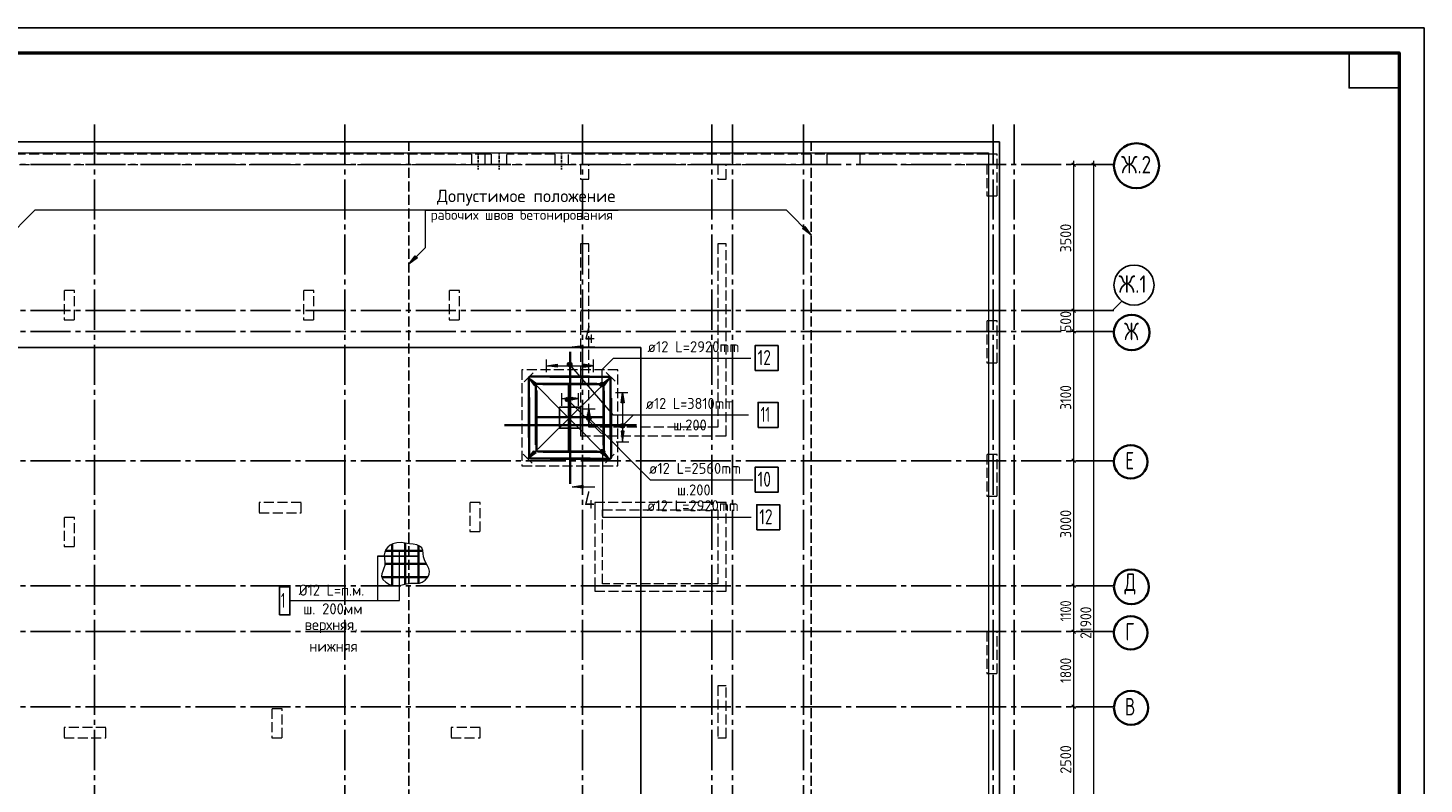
# Model space of a CAD drawing. Header units: millimetres. Extents: x 0 to 50400, y 0 to 35640.
# Tile 9 of 9: x 16915 to 50400, y 17507 to 35640. Entities that reach past the tile are written whole.
import ezdxf

# ---------------------------------------------------------------- set-up
doc = ezdxf.new("R2010")
doc.units = ezdxf.units.MM
for name, pattern in [('______2', [324, 240, -84]), ('______5', [1320, 960, -120, 120, -120]), ('______9', [120, 0, -120])]:
    doc.linetypes.add(name, pattern=pattern)
for name, color, linetype, lineweight in [('Standard', 7, 'Continuous', 25), ('ЖБ Лента фундамента под плитной частью', 52, 'Continuous', 50), ('ЖБ Пилон', 7, 'Continuous', 35), ('ЖБ Плита Фундамента верхний уровень', 7, 'Continuous', 35), ('ЖБ Стена верхний уровень', 7, 'Continuous', 35), ('Общий01', 7, 'Continuous', 13), ('Общий02', 7, 'Continuous', 18), ('Позиционная метка номер позиции', 7, 'Continuous', 13), ('Размерная линия_ общее', 7, 'Continuous', 13)]:
    doc.layers.add(name, color=color, linetype=linetype, lineweight=lineweight)
doc.layers.add('Обрамление Г-обр.', color=7, linetype='Continuous', lineweight=25, true_color=0x5f1e0f)
doc.layers.add('Оси', color=7, linetype='______5', lineweight=13, true_color=0x656565)
doc.styles.add('ISOCPEUR', font='txt')

msp = doc.modelspace()

# ---------------------------------------------------------------- hatches: boundary and pattern name
at = {"layer": 'Общий01', "linetype": 'Continuous', "lineweight": 13, "transparency": 33554687}
for points in [[(30222, 27954), (29970, 27990), (30222, 28026)], [(30222, 24602), (29970, 24638), (30222, 24674)]]:
    msp.add_hatch(color=7, dxfattribs=at).paths.add_polyline_path(points, flags=16)
at = {"layer": 'Общий02', "linetype": 'Continuous', "lineweight": 13, "transparency": 33554687}
for points in [[(29606, 27502), (29354, 27538), (29606, 27574)], [(29076, 27056), (28924, 27260), (29127, 27106)], [(29972, 26716), (29720, 26752), (29972, 26788)], [(31141, 26647), (31177, 26899), (31213, 26647)], [(30331, 26255), (30367, 26507), (30403, 26255)], [(29102, 25449), (28897, 25298), (29052, 25500)]]:
    msp.add_hatch(color=7, dxfattribs=at).paths.add_polyline_path(points, flags=16)
for points in [[(30230, 27502), (30482, 27538), (30230, 27574)], [(30728, 27043), (30883, 27245), (30678, 27095)], [(29870, 26716), (30122, 26752), (29870, 26788)], [(30331, 26366), (30367, 26114), (30403, 26366)], [(31141, 25966), (31177, 25714), (31213, 25966)], [(30664, 25452), (30867, 25298), (30716, 25502)]]:
    msp.add_hatch(color=7, dxfattribs=at).paths.add_polyline_path(points)
at = {"layer": 'Позиционная метка номер позиции', "linetype": 'Continuous', "lineweight": 13, "transparency": 33554687}
for points in [[(35546, 30878), (35699, 30674), (35495, 30827)], [(26255, 30126), (26051, 29973), (26204, 30177)]]:
    msp.add_hatch(color=7, dxfattribs=at).paths.add_polyline_path(points, flags=16)
for points in [[(29897, 27619), (29856, 27584), (29854, 27557)], [(29897, 27619), (29854, 27557), (29924, 27617)], [(29924, 27617), (29854, 27557), (29866, 27531)], [(29856, 27584), (29897, 27619), (29871, 27607)], [(29924, 27617), (29866, 27531), (29948, 27602)], [(29948, 27602), (29866, 27531), (29889, 27516)], [(29948, 27602), (29889, 27516), (29959, 27576)], [(29959, 27576), (29889, 27516), (29916, 27514)], [(29959, 27576), (29916, 27514), (29957, 27549)], [(29957, 27549), (29916, 27514), (29942, 27526)], [(30639, 27117), (30731, 27117), (30712, 27137)], [(30639, 27117), (30712, 27137), (30658, 27137)], [(30658, 27137), (30712, 27137), (30685, 27144)], [(30631, 27090), (30739, 27090), (30731, 27117)], [(30631, 27090), (30731, 27117), (30639, 27117)], [(30639, 27063), (30739, 27090), (30631, 27090)], [(30639, 27063), (30731, 27063), (30739, 27090)], [(30658, 27044), (30731, 27063), (30639, 27063)], [(30658, 27044), (30712, 27044), (30731, 27063)], [(30712, 27044), (30658, 27044), (30685, 27036)], [(29808, 26744), (29846, 26782), (29822, 26769)], [(29846, 26782), (29808, 26744), (29808, 26717)], [(29846, 26782), (29808, 26717), (29874, 26782)], [(29874, 26782), (29808, 26717), (29822, 26692)], [(29874, 26782), (29822, 26692), (29898, 26769)], [(29898, 26769), (29822, 26692), (29846, 26679)], [(29898, 26769), (29846, 26679), (29912, 26744)], [(29912, 26744), (29846, 26679), (29874, 26679)], [(29912, 26744), (29874, 26679), (29912, 26717)], [(29912, 26717), (29874, 26679), (29898, 26692)], [(30315, 26293), (30353, 26332), (30329, 26318)], [(30353, 26332), (30315, 26293), (30315, 26266)], [(30353, 26332), (30315, 26266), (30381, 26332)], [(30381, 26332), (30315, 26266), (30329, 26242)], [(30381, 26332), (30329, 26242), (30405, 26318)], [(30405, 26318), (30329, 26242), (30353, 26228)], [(30405, 26318), (30353, 26228), (30419, 26293)], [(30419, 26293), (30353, 26228), (30381, 26228)], [(30419, 26293), (30381, 26228), (30419, 26266)], [(30419, 26266), (30381, 26228), (30405, 26242)], [(31125, 26112), (31215, 26061), (31139, 26137)], [(31139, 26137), (31229, 26085), (31163, 26151)], [(31139, 26137), (31215, 26061), (31229, 26085)], [(31163, 26151), (31229, 26085), (31229, 26112)], [(31163, 26151), (31229, 26112), (31190, 26151)], [(31190, 26151), (31229, 26112), (31215, 26137)], [(31125, 26085), (31190, 26047), (31125, 26112)], [(31125, 26112), (31190, 26047), (31215, 26061)], [(31163, 26047), (31125, 26085), (31139, 26061)], [(31125, 26085), (31163, 26047), (31190, 26047)], [(30741, 25507), (30649, 25507), (30641, 25480)], [(30741, 25507), (30641, 25480), (30749, 25480)], [(30749, 25480), (30641, 25480), (30649, 25453)], [(30722, 25527), (30668, 25527), (30649, 25507)], [(30722, 25527), (30649, 25507), (30741, 25507)], [(30749, 25480), (30649, 25453), (30741, 25453)], [(30741, 25453), (30649, 25453), (30668, 25434)], [(30668, 25527), (30722, 25527), (30695, 25534)], [(30741, 25453), (30668, 25434), (30722, 25434)], [(30722, 25434), (30668, 25434), (30695, 25426)]]:
    msp.add_hatch(color=7, dxfattribs=at).paths.add_polyline_path(points)

# ---------------------------------------------------------------- linework, layer by layer
at = {"layer": 'Standard', "color": 7, "linetype": 'Continuous', "lineweight": 35, "transparency": 33554687}
for p, q in [((49800, 33120), (49800, 24600)), ((49800, 32640), (49800, 24120))]:
    msp.add_line(p, q, dxfattribs=at)
at = {"layer": 'Standard', "color": 7, "linetype": 'Continuous', "lineweight": 50, "transparency": 33554687}
msp.add_line((49800, 32520), (49800, 27840), dxfattribs=at)
at = {"layer": 'Standard', "color": 7, "linetype": 'Continuous', "lineweight": 25, "transparency": 33554687}
for points in [[(0, 0), (50400, 0), (50400, 35640), (0, 35640), (0, 0)], [(49800, 35040), (49800, 34200), (48600, 34200), (48600, 35040), (49800, 35040)]]:
    msp.add_lwpolyline(points, close=True, dxfattribs=at)
at = {"layer": 'Standard', "color": 7, "linetype": 'Continuous', "lineweight": 50, "transparency": 33554687}
msp.add_lwpolyline([(2400, 35040), (49800, 35040), (49800, 600), (2400, 600), (2400, 35040)], close=True, dxfattribs=at)
at = {"layer": 'Standard', "color": 254, "linetype": 'Continuous', "lineweight": -3, "true_color": 0xc4c4ff, "transparency": 33554687}
msp.add_lwpolyline([(8651, 9948), (31612, 9948), (31612, 27975), (8651, 27975), (8651, 9948)], dxfattribs=at)
at = {"layer": 'ЖБ Лента фундамента под плитной частью', "color": 251, "linetype": '______2', "lineweight": 13, "true_color": 0x656565, "transparency": 33554687}
for p, q in [((31065, 27442), (28765, 27442)), ((28765, 27442), (28765, 25142)), ((31065, 25142), (31065, 27442)), ((29665, 26542), (30165, 26542)), ((29665, 26042), (29665, 26542)), ((30165, 26542), (30165, 26042)), ((30165, 26042), (29665, 26042)), ((28765, 25142), (31065, 25142))]:
    msp.add_line(p, q, dxfattribs=at)
at = {"layer": 'ЖБ Пилон', "color": 253, "linetype": '______2', "lineweight": 13, "true_color": 0xa0a0a0, "transparency": 33554687}
for p, q in [((18035, 29342), (17785, 29342)), ((17785, 29342), (17785, 28642)), ((18035, 28642), (18035, 29342)), ((23775, 29342), (23525, 29342)), ((23525, 29342), (23525, 28642)), ((23775, 28642), (23775, 29342)), ((27265, 29342), (27015, 29342)), ((27015, 29342), (27015, 28642)), ((27265, 28642), (27265, 29342)), ((17785, 28642), (18035, 28642)), ((23525, 28642), (23775, 28642)), ((27015, 28642), (27265, 28642)), ((40165, 28612), (39915, 28612)), ((39915, 28612), (39915, 27612)), ((40165, 27612), (40165, 28612)), ((39915, 27612), (40165, 27612)), ((40165, 25412), (39915, 25412)), ((39915, 25412), (39915, 24412)), ((40165, 24412), (40165, 25412)), ((23465, 24262), (22465, 24262)), ((22465, 24262), (22465, 24012)), ((23465, 24012), (23465, 24262)), ((27765, 24262), (27515, 24262)), ((27515, 24262), (27515, 23562)), ((27765, 23562), (27765, 24262)), ((39915, 24412), (40165, 24412)), ((18035, 23902), (17785, 23902)), ((17785, 23902), (17785, 23202)), ((18035, 23202), (18035, 23902)), ((22465, 24012), (23465, 24012)), ((27515, 23562), (27765, 23562)), ((17785, 23202), (18035, 23202)), ((40165, 21162), (39915, 21162)), ((39915, 21162), (39915, 20162)), ((40165, 20162), (40165, 21162)), ((39915, 20162), (40165, 20162)), ((23015, 19312), (22765, 19312)), ((22765, 19312), (22765, 18612)), ((23015, 18612), (23015, 19312)), ((18785, 18862), (17785, 18862)), ((17785, 18862), (17785, 18612)), ((18785, 18612), (18785, 18862)), ((27765, 18862), (27065, 18862)), ((27065, 18862), (27065, 18612)), ((27765, 18612), (27765, 18862)), ((17785, 18612), (18785, 18612)), ((22765, 18612), (23015, 18612)), ((27065, 18612), (27765, 18612))]:
    msp.add_line(p, q, dxfattribs=at)
at = {"layer": 'ЖБ Плита Фундамента верхний уровень', "color": 251, "linetype": 'Continuous', "lineweight": 25, "true_color": 0x656565, "transparency": 33554687}
for p, q in [((40215, 32912), (8715, 32912)), ((40215, 10012), (40215, 32912)), ((30165, 26542), (29665, 26542)), ((29665, 26542), (29665, 26042)), ((30165, 26042), (30165, 26542)), ((29665, 26042), (30165, 26042))]:
    msp.add_line(p, q, dxfattribs=at)
at = {"layer": 'ЖБ Стена верхний уровень', "color": 253, "linetype": '______2', "lineweight": 13, "true_color": 0xa0a0a0, "transparency": 33554687}
for p, q in [((27553, 32612), (9015, 32612)), ((27553, 32612), (27553, 32362)), ((27878, 32612), (27553, 32612)), ((27878, 32362), (27878, 32612)), ((28027, 32612), (27878, 32612)), ((28027, 32612), (28027, 32362)), ((28404, 32362), (28404, 32612)), ((29553, 32612), (28404, 32612)), ((29553, 32612), (29553, 32362)), ((29878, 32362), (29878, 32612)), ((39915, 32612), (29878, 32612)), ((36875, 32612), (36075, 32612)), ((36075, 32612), (36075, 32362)), ((36875, 32362), (36875, 32612)), ((40165, 32612), (39915, 32612)), ((40165, 31612), (40165, 32612)), ((9265, 32362), (27553, 32362)), ((27553, 32362), (27878, 32362)), ((27878, 32362), (36075, 32362)), ((28027, 32362), (28404, 32362)), ((29553, 32362), (29878, 32362)), ((30365, 32362), (30165, 32362)), ((30165, 32362), (30165, 32012)), ((30365, 32012), (30365, 32362)), ((33665, 32362), (33465, 32362)), ((33465, 32362), (33465, 32012)), ((33665, 32012), (33665, 32362)), ((36875, 32362), (39915, 32362)), ((39915, 32362), (39915, 31612)), ((30165, 32012), (30365, 32012)), ((33465, 32012), (33665, 32012)), ((39915, 31612), (40165, 31612)), ((30165, 30462), (30165, 26062)), ((30365, 30462), (30165, 30462)), ((30365, 26062), (30365, 30462)), ((33465, 30462), (33465, 26062)), ((33665, 30462), (33465, 30462)), ((33665, 25862), (33665, 30462)), ((30165, 26062), (30165, 25862)), ((30165, 25862), (33465, 25862)), ((33465, 26062), (30365, 26062)), ((33465, 25862), (33665, 25862)), ((33665, 24262), (30515, 24262)), ((30515, 24262), (30515, 24082)), ((33665, 24082), (33665, 24262)), ((30515, 24082), (30515, 22312)), ((30695, 22312), (30695, 24082)), ((30695, 24082), (33465, 24082)), ((33465, 24082), (33465, 22312)), ((33665, 22132), (33665, 24082)), ((30515, 22312), (30515, 22132)), ((30515, 22132), (33465, 22132)), ((33465, 22312), (30695, 22312)), ((33465, 22132), (33665, 22132)), ((33665, 19862), (33465, 19862)), ((33465, 19862), (33465, 18612)), ((33665, 18612), (33665, 19862)), ((33465, 18612), (33665, 18612))]:
    msp.add_line(p, q, dxfattribs=at)
at = {"layer": 'ЖБ Стена верхний уровень', "color": 253, "linetype": '______2', "lineweight": 18, "true_color": 0xa0a0a0, "transparency": 33554687}
for points in [[(27716, 32612), (27716, 32654), (27716, 32612)], [(27716, 32596), (27716, 32579), (27716, 32596)], [(27716, 32520), (27716, 32562), (27716, 32520)], [(27716, 32505), (27716, 32489), (27716, 32505)], [(27716, 32430), (27716, 32472), (27716, 32430)], [(27716, 32413), (27716, 32397), (27716, 32413)], [(27716, 32338), (27716, 32380), (27716, 32338)], [(27716, 32323), (27716, 32306), (27716, 32323)], [(27716, 32244), (27716, 32285), (27716, 32244)]]:
    msp.add_lwpolyline(points, dxfattribs=at)
at = {"layer": 'ЖБ Стена верхний уровень', "color": 253, "linetype": '______2', "lineweight": 13, "true_color": 0xa0a0a0, "transparency": 33554687}
for points in [[(28216, 32612), (28216, 32654), (28216, 32612)], [(28216, 32596), (28216, 32579), (28216, 32596)], [(28216, 32520), (28216, 32562), (28216, 32520)], [(28216, 32505), (28216, 32489), (28216, 32505)], [(29716, 32612), (29716, 32654), (29716, 32612)], [(29716, 32596), (29716, 32579), (29716, 32596)], [(29716, 32520), (29716, 32562), (29716, 32520)], [(29716, 32505), (29716, 32489), (29716, 32505)], [(28216, 32430), (28216, 32472), (28216, 32430)], [(28216, 32413), (28216, 32397), (28216, 32413)], [(28216, 32338), (28216, 32380), (28216, 32338)], [(28216, 32323), (28216, 32306), (28216, 32323)], [(28216, 32244), (28216, 32285), (28216, 32244)], [(29716, 32430), (29716, 32472), (29716, 32430)], [(29716, 32413), (29716, 32397), (29716, 32413)], [(29716, 32338), (29716, 32380), (29716, 32338)], [(29716, 32323), (29716, 32306), (29716, 32323)], [(29716, 32244), (29716, 32285), (29716, 32244)]]:
    msp.add_lwpolyline(points, dxfattribs=at)
at = {"layer": 'Обрамление Г-обр.', "color": 7, "linetype": 'Continuous', "lineweight": 35, "transparency": 33554687}
for p, q in [((29922, 27875), (29922, 24708)), ((29922, 27875), (29922, 24708)), ((29890, 27078), (29890, 25506)), ((29890, 27078), (29890, 25506)), ((29119, 26307), (30691, 26307)), ((29119, 26307), (30691, 26307)), ((28345, 26114), (31512, 26114)), ((28345, 26114), (31512, 26114))]:
    msp.add_line(p, q, dxfattribs=at)
at = {"layer": 'Обрамление Г-обр.', "color": 7, "linetype": 'Continuous', "lineweight": 25, "transparency": 33554687}
for points in [[(34356, 27422), (34908, 27422), (34908, 28022), (34356, 28022), (34356, 27422)], [(34428, 26061), (34908, 26061), (34908, 26661), (34428, 26661), (34428, 26061)], [(34356, 24505), (34908, 24505), (34908, 25105), (34356, 25105), (34356, 24505)], [(34396, 23605), (34948, 23605), (34948, 24205), (34396, 24205), (34396, 23605)]]:
    msp.add_lwpolyline(points, dxfattribs=at)
at = {"layer": 'Обрамление Г-обр.', "color": 7, "linetype": 'Continuous', "lineweight": 35, "transparency": 33554687}
for points in [[(28927, 25820), (28927, 27244), (28927, 27251), (28930, 27258), (28933, 27264), (28937, 27269), (28943, 27273), (28949, 27277), (28956, 27279), (28962, 27280), (30387, 27280)], [(28927, 25820), (28927, 27244), (28927, 27251), (28930, 27258), (28933, 27264), (28937, 27269), (28943, 27273), (28949, 27277), (28956, 27279), (28962, 27280), (30387, 27280)], [(30891, 25810), (30891, 27234), (30891, 27241), (30888, 27248), (30885, 27254), (30881, 27259), (30875, 27263), (30869, 27267), (30862, 27269), (30856, 27270), (29431, 27270)], [(30891, 25810), (30891, 27234), (30891, 27241), (30888, 27248), (30885, 27254), (30881, 27259), (30875, 27263), (30869, 27267), (30862, 27269), (30856, 27270), (29431, 27270)], [(29098, 25646), (29098, 27071), (29099, 27077), (29101, 27084), (29105, 27090), (29109, 27096), (29114, 27100), (29120, 27103), (29127, 27106), (29134, 27106), (30558, 27106)], [(29098, 25646), (29098, 27071), (29099, 27077), (29101, 27084), (29105, 27090), (29109, 27096), (29114, 27100), (29120, 27103), (29127, 27106), (29134, 27106), (30558, 27106)], [(30570, 25486), (29146, 25486), (29139, 25487), (29132, 25490), (29126, 25493), (29121, 25497), (29117, 25502), (29113, 25509), (29111, 25515), (29110, 25522), (29110, 26946)], [(30570, 25486), (29146, 25486), (29139, 25487), (29132, 25490), (29126, 25493), (29121, 25497), (29117, 25502), (29113, 25509), (29111, 25515), (29110, 25522), (29110, 26946)], [(30721, 25636), (30721, 27061), (30720, 27068), (30718, 27074), (30714, 27080), (30710, 27086), (30705, 27090), (30699, 27093), (30692, 27096), (30685, 27096), (29261, 27096)], [(30721, 25636), (30721, 27061), (30720, 27068), (30718, 27074), (30714, 27080), (30710, 27086), (30705, 27090), (30699, 27093), (30692, 27096), (30685, 27096), (29261, 27096)], [(29271, 25474), (30695, 25474), (30702, 25475), (30709, 25478), (30715, 25481), (30720, 25485), (30724, 25490), (30728, 25497), (30730, 25503), (30731, 25510), (30731, 26934)], [(29271, 25474), (30695, 25474), (30702, 25475), (30709, 25478), (30715, 25481), (30720, 25485), (30724, 25490), (30728, 25497), (30730, 25503), (30731, 25510), (30731, 26934)], [(30398, 25317), (28973, 25317), (28967, 25318), (28960, 25320), (28954, 25324), (28948, 25328), (28944, 25333), (28941, 25339), (28938, 25346), (28938, 25353), (28938, 26777)], [(30398, 25317), (28973, 25317), (28967, 25318), (28960, 25320), (28954, 25324), (28948, 25328), (28944, 25333), (28941, 25339), (28938, 25346), (28938, 25353), (28938, 26777)], [(29442, 25304), (30867, 25304), (30873, 25305), (30880, 25307), (30886, 25311), (30892, 25315), (30896, 25320), (30899, 25326), (30902, 25333), (30902, 25340), (30902, 26764)], [(29442, 25304), (30867, 25304), (30873, 25305), (30880, 25307), (30886, 25311), (30892, 25315), (30896, 25320), (30899, 25326), (30902, 25333), (30902, 25340), (30902, 26764)]]:
    msp.add_lwpolyline(points, dxfattribs=at)
at = {"layer": 'Общий01', "color": 251, "linetype": '______2', "lineweight": 25, "true_color": 0x656565, "transparency": 33554687}
for p, q in [((26051, 10012), (26051, 32912)), ((35699, 10012), (35699, 32912))]:
    msp.add_line(p, q, dxfattribs=at)
at = {"layer": 'Общий01', "color": 7, "linetype": '______9', "lineweight": 13, "transparency": 33554687}
msp.add_line((29927, 24838), (29927, 27990), dxfattribs=at)
at = {"layer": 'Общий01', "color": 7, "linetype": 'Continuous', "lineweight": 13, "transparency": 33554687}
for p, q in [((29970, 27990), (30222, 28026)), ((29970, 27990), (30510, 27990)), ((29970, 27990), (29970, 27990)), ((29970, 27990), (29970, 27990)), ((29970, 27990), (29970, 27990)), ((30222, 27954), (29970, 27990)), ((30222, 28026), (30222, 27954)), ((30222, 27990), (30240, 27990)), ((29970, 24638), (30222, 24674)), ((29970, 24638), (30510, 24638)), ((29970, 24638), (29970, 24638)), ((29970, 24638), (29970, 24638)), ((29970, 24638), (29970, 24638)), ((30222, 24602), (29970, 24638)), ((30222, 24674), (30222, 24602)), ((30222, 24638), (30240, 24638))]:
    msp.add_line(p, q, dxfattribs=at)
at = {"layer": 'Общий02', "color": 7, "linetype": 'Continuous', "lineweight": 13, "transparency": 33554687}
for p, q in [((29354, 27388), (29354, 27688)), ((29354, 27538), (29606, 27574)), ((29354, 27538), (30482, 27538)), ((29354, 27538), (29354, 27538)), ((29354, 27538), (29354, 27538)), ((29354, 27538), (29354, 27538)), ((29606, 27502), (29354, 27538)), ((29606, 27574), (29606, 27502)), ((29606, 27538), (29624, 27538)), ((30230, 27538), (30212, 27538)), ((30482, 27538), (30230, 27574)), ((30230, 27574), (30230, 27502)), ((30230, 27502), (30482, 27538)), ((30482, 27388), (30482, 27688)), ((30482, 27538), (30482, 27538)), ((30482, 27538), (30482, 27538)), ((30482, 27538), (30482, 27538)), ((28818, 27155), (29031, 27366)), ((28897, 25298), (30883, 27245)), ((28924, 27260), (30867, 25298)), ((28924, 27260), (28924, 27260)), ((28924, 27260), (28924, 27260)), ((28924, 27260), (28924, 27260)), ((28924, 27260), (29127, 27106)), ((29076, 27056), (28924, 27260)), ((30883, 27245), (30678, 27095)), ((30728, 27043), (30883, 27245)), ((30999, 27170), (30781, 27376)), ((30883, 27245), (30883, 27245)), ((30883, 27245), (30883, 27245)), ((30883, 27245), (30883, 27245)), ((29127, 27106), (29076, 27056)), ((29102, 27081), (29114, 27068)), ((29720, 26578), (29720, 26878)), ((29720, 26752), (29972, 26788)), ((30122, 26752), (29870, 26788)), ((29870, 26788), (29870, 26716)), ((29972, 26788), (29972, 26716)), ((30122, 26578), (30122, 26878)), ((30678, 27095), (30728, 27043)), ((30703, 27069), (30690, 27056)), ((31007, 26899), (31307, 26899)), ((31141, 26647), (31177, 26899)), ((31177, 26899), (31177, 25714)), ((31177, 26899), (31177, 26899)), ((31177, 26899), (31177, 26899)), ((31177, 26899), (31177, 26899)), ((31177, 26899), (31213, 26647)), ((29720, 26752), (30122, 26752)), ((29720, 26752), (29720, 26752)), ((29720, 26752), (29720, 26752)), ((29720, 26752), (29720, 26752)), ((29972, 26716), (29720, 26752)), ((29870, 26752), (29852, 26752)), ((29870, 26716), (30122, 26752)), ((29972, 26752), (29990, 26752)), ((30122, 26752), (30122, 26752)), ((30122, 26752), (30122, 26752)), ((30122, 26752), (30122, 26752)), ((30218, 26507), (30518, 26507)), ((30331, 26255), (30367, 26507)), ((30367, 26507), (30367, 26114)), ((30367, 26507), (30367, 26507)), ((30367, 26507), (30367, 26507)), ((30367, 26507), (30367, 26507)), ((30367, 26507), (30403, 26255)), ((31213, 26647), (31141, 26647)), ((31177, 26647), (31177, 26629)), ((30403, 26366), (30331, 26366)), ((30331, 26366), (30367, 26114)), ((30403, 26255), (30331, 26255)), ((30367, 26366), (30367, 26384)), ((30367, 26114), (30403, 26366)), ((30367, 26255), (30367, 26237)), ((30218, 26114), (30518, 26114)), ((30367, 26114), (30367, 26114)), ((30367, 26114), (30367, 26114)), ((30367, 26114), (30367, 26114)), ((31213, 25966), (31141, 25966)), ((31141, 25966), (31177, 25714)), ((31177, 25966), (31177, 25984)), ((31177, 25714), (31213, 25966)), ((28897, 25298), (29052, 25500)), ((29102, 25449), (28897, 25298)), ((29052, 25500), (29102, 25449)), ((29077, 25474), (29090, 25487)), ((30716, 25502), (30664, 25452)), ((30664, 25452), (30867, 25298)), ((30690, 25477), (30677, 25490)), ((30867, 25298), (30716, 25502)), ((31027, 25714), (31327, 25714)), ((31177, 25714), (31177, 25714)), ((31177, 25714), (31177, 25714)), ((31177, 25714), (31177, 25714)), ((29005, 25205), (28795, 25419)), ((28897, 25298), (28897, 25298)), ((28897, 25298), (28897, 25298)), ((28897, 25298), (28897, 25298)), ((30764, 25208), (30978, 25419)), ((30867, 25298), (30867, 25298)), ((30867, 25298), (30867, 25298)), ((30867, 25298), (30867, 25298))]:
    msp.add_line(p, q, dxfattribs=at)
msp.add_lwpolyline([(9051, 10067), (9051, 18874), (8277, 18874), (8277, 19851), (9051, 19851), (9051, 32643), (18576, 32643), (20286, 32643), (37710, 32643), (39520, 32643), (39950, 32643), (39950, 10302), (8745, 10302)], dxfattribs=at)
at = {"layer": 'Оси', "color": 8, "linetype": '______5', "lineweight": -3, "transparency": 33554687}
for p, q in [((18515, 33324), (18515, 8909)), ((24515, 33324), (24515, 8909)), ((30215, 33324), (30215, 8909)), ((33315, 33324), (33315, 8909)), ((33815, 33324), (33815, 8909)), ((35515, 33324), (35515, 8909)), ((40065, 33324), (40065, 8909)), ((40565, 33324), (40565, 8909)), ((7736, 32362), (42963, 32362)), ((7736, 28862), (42963, 28862)), ((7736, 28362), (42963, 28362)), ((7736, 25262), (42963, 25262)), ((7736, 22262), (42963, 22262)), ((7736, 21162), (42963, 21162)), ((7736, 19362), (42963, 19362))]:
    msp.add_line(p, q, dxfattribs=at)
at = {"layer": 'Оси', "color": 7, "linetype": 'Continuous', "lineweight": 25, "transparency": 33554687}
msp.add_lwpolyline([(40928, 28862), (42928, 28862), (43163, 29097)], dxfattribs=at)
msp.add_lwpolyline([(40928, 28862), (42928, 28862), (43163, 29097)], dxfattribs=at)
at = {"layer": 'Оси', "color": 7, "linetype": 'Continuous', "lineweight": 35, "transparency": 33554687}
for centre, radius in [((43503, 32335), 540), ((43388, 28335), 426), ((43365, 25235), 402), ((43380, 22235), 417), ((43365, 21135), 402), ((43372, 19335), 409)]:
    msp.add_circle(centre, radius, dxfattribs=at)
at = {"layer": 'Оси', "color": 7, "linetype": 'Continuous', "lineweight": 25, "transparency": 33554687}
msp.add_circle((43443, 29473), 480, dxfattribs=at)
at = {"layer": 'Позиционная метка номер позиции', "color": 7, "linetype": 'Continuous', "lineweight": 13, "transparency": 33554687}
for p, q in [((35495, 30827), (35546, 30878)), ((35699, 30674), (35495, 30827)), ((35521, 30852), (35508, 30865)), ((35546, 30878), (35699, 30674)), ((35699, 30674), (35699, 30674)), ((35699, 30674), (35699, 30674)), ((35699, 30674), (35699, 30674)), ((26051, 29973), (26204, 30177)), ((26204, 30177), (26255, 30126)), ((26229, 30151), (26242, 30164)), ((26255, 30126), (26051, 29973)), ((26051, 29973), (26051, 29973)), ((26051, 29973), (26051, 29973)), ((26051, 29973), (26051, 29973)), ((29866, 27531), (29866, 27531)), ((29871, 27607), (29871, 27607)), ((29942, 27526), (29942, 27526)), ((29948, 27602), (29948, 27602)), ((30685, 27144), (30685, 27144)), ((30631, 27090), (30631, 27090)), ((30685, 27036), (30685, 27036)), ((30739, 27090), (30739, 27090)), ((29822, 26769), (29822, 26769)), ((29822, 26692), (29822, 26692)), ((29898, 26769), (29898, 26769)), ((29898, 26692), (29898, 26692)), ((30329, 26318), (30329, 26318)), ((30329, 26242), (30329, 26242)), ((30405, 26318), (30405, 26318)), ((30405, 26242), (30405, 26242)), ((31139, 26137), (31139, 26137)), ((31215, 26137), (31215, 26137)), ((31139, 26061), (31139, 26061)), ((31215, 26061), (31215, 26061)), ((30641, 25480), (30641, 25480)), ((30695, 25534), (30695, 25534)), ((30749, 25480), (30749, 25480)), ((30695, 25426), (30695, 25426)), ((25299, 22973), (26279, 22973))]:
    msp.add_line(p, q, dxfattribs=at)
at = {"layer": 'Позиционная метка номер позиции', "color": 7, "linetype": 'Continuous', "lineweight": 35, "transparency": 33554687}
for p, q in [((25653, 23261), (25653, 22274)), ((25966, 23287), (25966, 22299)), ((26279, 23229), (26279, 22325)), ((25476, 22785), (26471, 22785)), ((25482, 23098), (26388, 23098)), ((25401, 22472), (26507, 22472))]:
    msp.add_line(p, q, dxfattribs=at)
at = {"layer": 'Позиционная метка номер позиции', "color": 7, "linetype": 'Continuous', "lineweight": 13, "transparency": 33554687}
for points in [[(35699, 30674), (35106, 31267), (31074, 31267), (17084, 31267), (16351, 30535)], [(26051, 29973), (26451, 30373), (26451, 31267), (31074, 31267)], [(29907, 27567), (30945, 26361), (31439, 26361)], [(30685, 27090), (30685, 27450), (30957, 27722), (34256, 27722)], [(29860, 26731), (30659, 25931), (30756, 25890)], [(30367, 26280), (31842, 24805), (34304, 24805)], [(31177, 26099), (31439, 26361), (34197, 26361)], [(30695, 25480), (30695, 23910), (34265, 23910)], [(23186, 21913), (25825, 21913), (25825, 23098)], [(26279, 22973), (25299, 22973), (25299, 21913)]]:
    msp.add_lwpolyline(points, dxfattribs=at)
at = {"layer": 'Позиционная метка номер позиции', "color": 7, "linetype": '______2', "lineweight": 13, "transparency": 33554687}
msp.add_lwpolyline([(26065, 23269), (25965, 23287), (25865, 23298), (25767, 23294), (25671, 23269), (25606, 23235), (25547, 23188), (25501, 23133), (25472, 23070), (25463, 22994), (25469, 22914), (25476, 22832), (25472, 22751), (25452, 22683), (25425, 22616), (25403, 22551), (25398, 22490), (25430, 22412), (25499, 22345), (25590, 22295), (25689, 22267), (25794, 22264), (25895, 22282), (25993, 22306), (26093, 22322), (26164, 22323), (26236, 22323), (26306, 22328), (26374, 22348), (26443, 22394), (26499, 22459), (26536, 22535), (26547, 22612), (26529, 22679), (26495, 22744), (26456, 22810), (26423, 22881), (26406, 22958), (26397, 23037), (26385, 23110), (26360, 23171), (26310, 23214), (26239, 23242), (26156, 23258), (26065, 23269)], dxfattribs=at)
at = {"layer": 'Позиционная метка номер позиции', "color": 7, "linetype": 'Continuous', "lineweight": 25, "transparency": 33554687}
msp.add_lwpolyline([(22947, 21565), (23199, 21565), (23199, 22237), (22947, 22237), (22947, 21565)], dxfattribs=at)
at = {"layer": 'Позиционная метка номер позиции', "color": 7, "linetype": 'Continuous', "lineweight": 13, "transparency": 33554687}
for centre in [(29907, 27567), (30685, 27090), (29860, 26731), (30367, 26280), (31177, 26099), (30695, 25480)]:
    msp.add_circle(centre, 54, dxfattribs=at)
at = {"layer": 'Размерная линия_ общее', "color": 7, "linetype": 'Continuous', "lineweight": 13, "transparency": 33554687}
for p, q in [((41997, 32362), (41847, 32362)), ((41997, 32362), (41997, 32452)), ((41997, 32362), (42147, 32362)), ((41997, 28862), (41997, 32362)), ((42480, 32362), (42330, 32362)), ((42480, 32362), (42480, 32452)), ((42480, 32362), (42630, 32362)), ((42480, 32362), (42648, 32362)), ((41997, 28862), (41847, 28862)), ((41997, 28862), (42147, 28862)), ((41997, 28362), (41997, 28862)), ((41997, 28362), (41847, 28362)), ((41997, 28362), (42147, 28362)), ((41997, 25262), (41997, 28362)), ((41997, 25262), (41847, 25262)), ((41997, 25262), (42147, 25262)), ((41997, 22262), (41997, 25262)), ((41997, 22262), (41847, 22262)), ((41997, 22262), (42147, 22262)), ((41997, 21162), (41997, 22262)), ((41997, 21162), (41847, 21162)), ((41997, 21162), (42147, 21162)), ((41997, 19362), (41997, 21162)), ((41997, 19362), (41847, 19362)), ((41997, 19362), (42147, 19362)), ((41997, 16862), (41997, 19362))]:
    msp.add_line(p, q, dxfattribs=at)
at = {"layer": 'Размерная линия_ общее', "color": 7, "linetype": 'Continuous', "lineweight": 25, "transparency": 33554687}
for p, q in [((42042, 32317), (41952, 32407)), ((42525, 32317), (42435, 32407)), ((42042, 28817), (41952, 28907)), ((42042, 28317), (41952, 28407)), ((42042, 25217), (41952, 25307)), ((42042, 22217), (41952, 22307)), ((42042, 21117), (41952, 21207)), ((42042, 19317), (41952, 19407))]:
    msp.add_line(p, q, dxfattribs=at)
at = {"layer": 'Размерная линия_ общее', "color": 7, "linetype": 'Continuous', "lineweight": 13, "transparency": 33554687}
msp.add_lwpolyline([(42480, 10462), (42480, 20945), (42480, 20945), (42480, 32362)], dxfattribs=at)

# ---------------------------------------------------------------- texts
at = {"layer": 'Standard', "color": 7, "linetype": 'Continuous', "lineweight": 25, "transparency": 33554687, "attachment_point": 7, "style": 'ISOCPEUR'}
for s, insert, char_height, width in [('\\W0.99;Допустимое положение', (26724, 31380), 300, 4495.36), ('\\W0.99;рабочих швов бетонирования', (26574, 30972), 240, 4579.8)]:
    msp.add_mtext(s, dxfattribs=dict(at, insert=insert, char_height=char_height, width=width))
at = {"layer": 'Обрамление Г-обр.', "color": 7, "linetype": 'Continuous', "lineweight": 13, "transparency": 33554687, "attachment_point": 7, "style": 'ISOCPEUR'}
for s, insert, char_height, width in [('\\W0.96;ø12 L=2920mm ', (31776, 27863), 264, 2580.63), ('\\W0.75;12', (34416, 27554), 360, 566.73), ('\\W0.94;ø12 L=3810mm ', (31732, 26502), 264, 2525.26), ('\\W0.63;11', (34488, 26193), 360, 472.5), ('\\W0.95;ш.200 ', (32390, 25986), 264, 1154.55), ('\\W0.96;ø12 L=2560mm ', (31810, 24946), 264, 2580.63), ('\\W0.75;10', (34416, 24637), 360, 566.73), ('\\W0.95;ш.200 ', (32482, 24429), 264, 1154.56), ('\\W0.96;ø12 L=2920mm ', (31762, 24051), 264, 2580.62), ('\\W0.75;12', (34456, 23737), 360, 566.73)]:
    msp.add_mtext(s, dxfattribs=dict(at, insert=insert, char_height=char_height, width=width))
at = {"layer": 'Общий01', "color": 7, "linetype": 'Continuous', "lineweight": 35, "transparency": 33554687, "char_height": 420, "attachment_point": 7, "style": 'ISOCPEUR'}
for insert, width in [((30260, 28082), 503.78), ((30253, 24111), 503.76)]:
    msp.add_mtext('\\W0.80;4', dxfattribs=dict(at, insert=insert, width=width))
at = {"layer": 'Оси', "color": 7, "linetype": 'Continuous', "lineweight": 35, "transparency": 33554687, "char_height": 420, "attachment_point": 7, "style": 'ISOCPEUR'}
for s, insert, width in [('\\W0.80;Ж.2', (43136, 32152), 901.62), ('\\W0.82;Ж.1', (43072, 29288), 927.63), ('\\W0.73;Ж', (43205, 28152), 520.61), ('\\W0.68;Е', (43237, 25052), 399.86), ('\\W0.72;Д', (43215, 22052), 481.01), ('\\W0.68;Г', (43237, 20952), 399.86), ('\\W0.70;В', (43225, 19152), 440.8)]:
    msp.add_mtext(s, dxfattribs=dict(at, insert=insert, width=width))
at = {"layer": 'Позиционная метка номер позиции', "color": 7, "linetype": 'Continuous', "lineweight": 25, "transparency": 33554687, "attachment_point": 7, "style": 'ISOCPEUR'}
for s, insert, char_height, width in [('\\W0.94;Ø12 L=п.м.', (23411, 22026), 264, 1786.42), ('\\W0.56;1', (22983, 21733), 360, 280.01), ('\\W0.96;ш. 200мм', (23517, 21577), 264, 1578.57), ('\\W0.96;верхняя,', (23550, 21128), 264, 1511.95), ('\\W0.96;нижняя', (23662, 20680), 264, 1287)]:
    msp.add_mtext(s, dxfattribs=dict(at, insert=insert, char_height=char_height, width=width))
at = {"layer": 'Размерная линия_ общее', "color": 7, "linetype": 'Continuous', "lineweight": 25, "transparency": 33554687, "char_height": 264, "attachment_point": 7, "rotation": 90, "style": 'ISOCPEUR'}
for s, insert, width in [('\\W0.93;3500', (41937, 30256), 861.72), ('\\W0.91;500', (41937, 28349), 674.38), ('\\W0.87;3100', (41937, 26482), 800.28), ('\\W0.93;3000', (41937, 23406), 861.71), ('\\W0.80;1100', (41937, 21409), 738.86), ('\\W0.89;21900', (42420, 20990), 988.26), ('\\W0.87;1800', (41937, 19932), 800.28), ('\\W0.93;2500', (41937, 17756), 861.71)]:
    msp.add_mtext(s, dxfattribs=dict(at, insert=insert, width=width))

doc.saveas('drawing.dxf')
